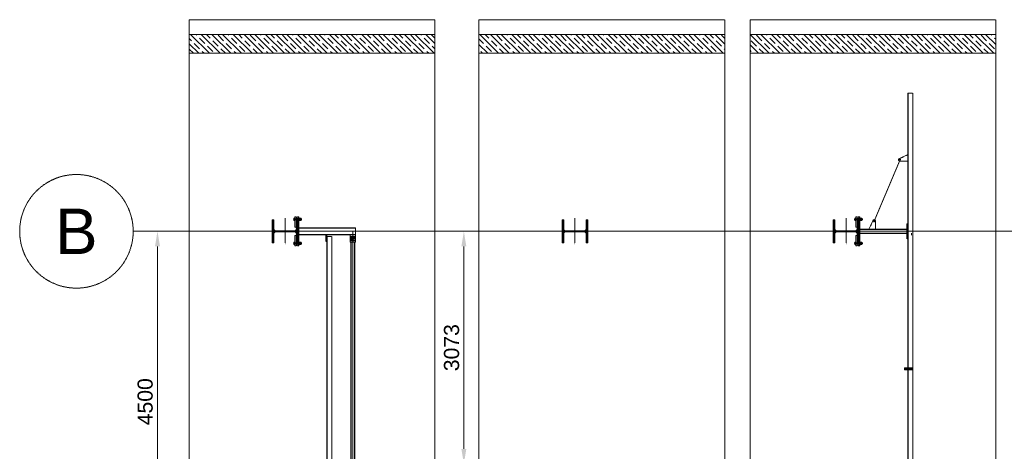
# Model space of a CAD drawing. Header units: millimetres. Extents: x -176817 to 571382, y -58489 to 156123.
# Tile 180 of 256: x 122963 to 135977, y 12430 to 18127. Entities that reach past the tile are written whole.
import ezdxf

# ---------------------------------------------------------------- set-up
doc = ezdxf.new("R2010")
doc.units = ezdxf.units.MM
doc.header["$LTSCALE"] = 0.2
for name, pattern in [('BORDER2', [0.875, 0.25, -0.125, 0.25, -0.125, 0, -0.125]), ('HIDDEN', [9.525, 6.35, -3.175]), ('PRZE', [0.8, 0.4, -0.2, 0, -0.2])]:
    doc.linetypes.add(name, pattern=pattern)
doc.layers.get('0').update_dxf_attribs({"lineweight": 13})
doc.layers.get('Defpoints').update_dxf_attribs({"lineweight": 13})
for name, color, linetype, lineweight in [('-AAA Podkład', 252, 'Continuous', 13), ('-AAA Wymiar', 1, 'Continuous', 18), ('C', 4, 'PRZE', 13), ('stezenia', 4, 'Continuous', 13)]:
    doc.layers.add(name, color=color, linetype=linetype, lineweight=lineweight)
doc.styles.get("Standard").update_dxf_attribs({"font": 'arial.ttf'})
doc.dimstyles.new('STANDARD-100', dxfattribs={"dimscale": 100, "dimtxt": 2, "dimasz": 2, "dimexe": 0, "dimexo": 0, "dimgap": 0.6, "dimtad": 1, "dimdec": 0, "dimzin": 12, "dimdsep": 46, "dimtxsty": 'Standard', "dimcen": 1, "dimclrd": 256, "dimclre": 256, "dimclrt": 2, "dimadec": 0, "dimazin": 0, "dimtfac": 1, "dimtdec": 0, "dimtmove": 0, "dimatfit": 3, "dimfxl": 0, "dimtolj": 1, "dimtzin": 0, "dimarcsym": 0})
pattern_1 = [(315, (-14915.02, 38709.64), (70.71068, 70.71068), []), (315, (-14915.02, 38639.14), (70.71068, 70.71068), [100, -50])]
pattern_2 = [(315, (-16749.53, 38709.64), (70.71068, 70.71068), []), (315, (-16749.53, 38639.14), (70.71068, 70.71068), [100, -50])]
pattern_3 = [(315, (-18831, 38709.64), (70.71068, 70.71068), []), (315, (-18831, 38639.14), (70.71068, 70.71068), [100, -50])]

# ---------------------------------------------------------------- blocks, each defined once
blk = doc.blocks.new('*D869')
at = {"layer": '-AAA Podkład', "linetype": 'HIDDEN', "lineweight": -2, "ltscale": 5, "transparency": 16777216}
for p, q in [((-13953, -2350), (-14277, -2350)), ((-14277, -6650), (-14277, -2550)), ((-13953, -6850), (-14277, -6850))]:
    blk.add_line(p, q, dxfattribs=at)
at = {"layer": '-AAA Podkład', "linetype": 'HIDDEN', "ltscale": 5, "transparency": 16777216}
for points in [[(-14310, -2550), (-14243, -2550), (-14277, -2350)], [(-14310, -6650), (-14243, -6650), (-14277, -6850)]]:
    blk.add_solid(points, dxfattribs=at)
at = {"layer": 'Defpoints', "color": 0, "linetype": 'HIDDEN', "ltscale": 5, "transparency": 16777216}
for p in [(-14277, -2350), (-13953, -2350), (-13953, -6850)]:
    blk.add_point(p, dxfattribs=at)
at = {"layer": '-AAA Podkład', "color": 2, "linetype": 'HIDDEN', "ltscale": 5, "transparency": 16777216, "insert": (-14439, -4600), "char_height": 200, "attachment_point": 5, "rotation": 90}
blk.add_mtext('\\A1;4500', dxfattribs=at)
blk = doc.blocks.new('*X49')
at = {"color": 0}
for p, q in [((558, 1769), (573, 1784)), ((558, 1778), (564, 1784)), ((560, 1762), (582, 1784)), ((569, 1762), (591, 1784)), ((578, 1762), (600, 1784)), ((587, 1762), (608, 1784)), ((596, 1762), (617, 1784)), ((605, 1762), (626, 1784)), ((613, 1762), (635, 1784)), ((622, 1762), (644, 1784)), ((631, 1762), (653, 1784)), ((640, 1762), (661, 1784)), ((649, 1762), (670, 1784)), ((658, 1762), (679, 1784)), ((666, 1762), (688, 1784)), ((675, 1762), (697, 1784)), ((683, 1761), (706, 1784)), ((689, 1759), (715, 1784)), ((694, 1755), (723, 1784)), ((698, 1750), (732, 1784)), ((701, 1744), (741, 1784)), ((702, 1736), (750, 1784)), ((702, 1727), (714, 1740)), ((702, 1718), (714, 1730)), ((702, 1710), (714, 1722)), ((702, 1701), (714, 1713)), ((702, 1692), (714, 1704)), ((702, 1683), (714, 1695)), ((737, 1762), (759, 1784)), ((746, 1762), (768, 1784)), ((755, 1762), (776, 1784)), ((764, 1762), (785, 1784)), ((773, 1762), (794, 1784)), ((781, 1762), (803, 1784)), ((790, 1762), (812, 1784)), ((799, 1762), (821, 1784)), ((808, 1762), (829, 1784)), ((817, 1762), (838, 1784)), ((826, 1762), (847, 1784)), ((834, 1762), (856, 1784)), ((843, 1762), (858, 1777)), ((852, 1762), (858, 1768)), ((702, 1674), (714, 1686)), ((702, 1665), (714, 1677)), ((702, 1657), (714, 1669)), ((702, 1648), (714, 1660)), ((702, 1639), (714, 1651)), ((702, 1630), (714, 1642)), ((702, 1621), (714, 1633)), ((702, 1612), (714, 1624)), ((702, 1604), (714, 1616)), ((702, 1595), (714, 1607)), ((702, 1586), (714, 1598)), ((702, 1577), (714, 1589)), ((702, 1568), (714, 1580)), ((702, 1559), (714, 1571)), ((702, 1551), (714, 1563)), ((558, 1460), (564, 1466)), ((558, 1451), (573, 1466)), ((560, 1444), (582, 1466)), ((569, 1444), (590, 1466)), ((578, 1444), (599, 1466)), ((587, 1444), (608, 1466)), ((595, 1444), (617, 1466)), ((604, 1444), (626, 1466)), ((613, 1444), (635, 1466)), ((622, 1444), (643, 1466)), ((631, 1444), (652, 1466)), ((640, 1444), (661, 1466)), ((649, 1444), (670, 1466)), ((657, 1444), (679, 1466)), ((666, 1444), (714, 1492)), ((675, 1444), (715, 1484)), ((684, 1444), (718, 1478)), ((693, 1444), (722, 1473)), ((702, 1542), (714, 1554)), ((702, 1533), (714, 1545)), ((702, 1524), (714, 1536)), ((702, 1515), (714, 1527)), ((702, 1506), (714, 1518)), ((702, 1497), (714, 1509)), ((702, 1488), (714, 1501)), ((702, 1444), (727, 1469)), ((710, 1444), (733, 1467)), ((719, 1444), (741, 1466)), ((728, 1444), (750, 1466)), ((737, 1444), (758, 1466)), ((746, 1444), (767, 1466)), ((755, 1444), (776, 1466)), ((763, 1444), (785, 1466)), ((772, 1444), (794, 1466)), ((781, 1444), (803, 1466)), ((790, 1444), (811, 1466)), ((799, 1444), (820, 1466)), ((808, 1444), (829, 1466)), ((816, 1444), (838, 1466)), ((825, 1444), (847, 1466)), ((834, 1444), (856, 1466)), ((843, 1444), (858, 1459)), ((852, 1444), (858, 1450))]:
    blk.add_line(p, q, dxfattribs=at)
blk = doc.blocks.new('heb340')
at = {"color": 1, "linetype": 'Continuous'}
blk.add_lwpolyline([(-150, -170), (150, -170), (150, -148.5), (33, -148.5, -0.4142136), (6, -121.5), (6, 121.5, -0.4142136), (33, 148.5), (150, 148.5), (150, 170), (-150, 170), (-150, 148.5), (-33, 148.5, -0.4142136), (-6, 121.5), (-6, -121.5, -0.4142136), (-33, -148.5), (-150, -148.5)], format="xyb", close=True, dxfattribs=at)
at = {"layer": 'C'}
for points in [[(0, -213), (0, 213)], [(-171.5, 0), (171.5, 0)]]:
    blk.add_lwpolyline(points, dxfattribs=at)
at = {"color": 4, "linetype": 'Continuous'}
blk.add_blockref('*X49', (-708, -1614), dxfattribs=at)
blk = doc.blocks.new('połaczenie montażowe')
at = {"color": 7, "linetype": 'BORDER2'}
for p, q in [((-63, 158), (50, 158)), ((-63, -158), (50, -158))]:
    blk.add_line(p, q, dxfattribs=at)
at = {"color": 4}
for p, q in [((-54, 172), (-45, 172)), ((-54, 169), (-54, 146)), ((-54, 165), (-45, 165)), ((-54, 144), (-45, 144)), ((-54, 151), (-45, 151)), ((-45, 172), (-45, 144)), ((-45, 171), (-45, 171)), ((-45, 145), (-45, 145)), ((-45, 171), (-45, 145)), ((-42, 166), (12, 166)), ((-42, 150), (12, 150)), ((-4, 166), (-4, 150)), ((-4, 164), (12, 164)), ((-4, 152), (12, 152)), ((28, 166), (46, 166)), ((28, 164), (46, 164)), ((28, 152), (46, 152)), ((28, 150), (46, 150)), ((46, 166), (46, 150)), ((-54, -144), (-45, -144)), ((-54, -169), (-54, -146)), ((-54, -165), (-45, -165)), ((-54, -172), (-45, -172)), ((-54, -151), (-45, -151)), ((-45, -172), (-45, -144)), ((-45, -145), (-45, -145)), ((-45, -171), (-45, -171)), ((-45, -171), (-45, -145)), ((-42, -150), (12, -150)), ((-42, -166), (12, -166)), ((-4, -166), (-4, -150)), ((-4, -152), (12, -152)), ((-4, -164), (12, -164)), ((28, -150), (46, -150)), ((28, -152), (46, -152)), ((28, -164), (46, -164)), ((28, -166), (46, -166)), ((46, -166), (46, -150))]:
    blk.add_line(p, q, dxfattribs=at)
at = {"color": 7}
for p, q in [((-45, 172), (-44, 173)), ((-45, 172), (-45, 144)), ((-44, 173), (-42, 173)), ((-45, 144), (-44, 143)), ((-44, 143), (-42, 143)), ((-42, 173), (-42, 143)), ((12, 173), (15, 173)), ((12, 172), (12, 173)), ((12, 172), (12, 144)), ((12, 144), (12, 143)), ((12, 143), (15, 143)), ((15, 173), (15, 143)), ((15, 169), (15, 148)), ((15, 169), (15, 148)), ((28, 173), (28, 143)), ((28, 169), (28, 148)), ((28, 169), (28, 148)), ((-45, -172), (-45, -144)), ((-45, -172), (-44, -173)), ((-44, -143), (-42, -143)), ((-45, -144), (-44, -143)), ((-44, -173), (-42, -173)), ((-42, -173), (-42, -143)), ((12, -143), (15, -143)), ((12, -144), (12, -143)), ((12, -172), (12, -144)), ((12, -172), (12, -173)), ((12, -173), (15, -173)), ((15, -173), (15, -143)), ((15, -169), (15, -148)), ((15, -169), (15, -148)), ((28, -173), (28, -143)), ((28, -169), (28, -148)), ((28, -169), (28, -148))]:
    blk.add_line(p, q, dxfattribs=at)
at = {"color": 3}
for p, q in [((27, 172), (16, 172)), ((27, 165), (16, 165)), ((28, 151), (16, 151)), ((27, 144), (16, 144)), ((28, 169), (28, 148)), ((40, 172), (29, 172)), ((40, 165), (29, 165)), ((41, 151), (29, 151)), ((40, 144), (29, 144)), ((41, 169), (41, 148)), ((27, -144), (16, -144)), ((28, -151), (16, -151)), ((27, -165), (16, -165)), ((27, -172), (16, -172)), ((28, -169), (28, -148)), ((40, -144), (29, -144)), ((41, -151), (29, -151)), ((40, -165), (29, -165)), ((40, -172), (29, -172)), ((41, -169), (41, -148))]:
    blk.add_line(p, q, dxfattribs=at)
at = {"color": 4}
for centre, radius, start, end in [((-44, 168), 10.9, 156.9535, 174.7762), ((-49, 147), 5.24, 187.8423, 213.6182), ((-46, 169), 8.39, 182.384, 208.3594), ((-46, 161), 8.39, 151.6406, 177.616), ((-41, 156), 13.8, 181.783, 202.0553), ((-41, 146), 13.8, 157.9447, 178.217), ((-49, -147), 5.24, 146.3818, 172.1577), ((-44, -168), 10.9, 185.2238, 203.0465), ((-41, -146), 13.8, 181.783, 202.0553), ((-41, -156), 13.8, 157.9447, 178.217), ((-46, -161), 8.39, 182.384, 208.3594), ((-46, -169), 8.39, 151.6406, 177.616)]:
    blk.add_arc(centre, radius, start, end, dxfattribs=at)
at = {"color": 3}
for centre, radius, start, end in [((26, 168), 10.9, 156.9535, 174.7762), ((23, 169), 8.39, 182.384, 208.3594), ((20, 162), 5.05, 143.1698, 176.696), ((20, 154), 5.05, 183.304, 216.8302), ((20, 148), 5.05, 143.1698, 176.696), ((32, 150), 17.3, 184.1009, 198.2664), ((17, 168), 10.9, 5.2238, 23.0465), ((20, 169), 8.39, 331.6406, 357.616), ((23, 162), 5.05, 3.304, 36.8302), ((23, 154), 5.05, 323.1698, 356.696), ((23, 148), 5.05, 3.304, 36.8302), ((11, 150), 17.3, 341.7336, 355.8991), ((39, 168), 10.9, 156.9535, 174.7762), ((36, 169), 8.39, 182.384, 208.3594), ((33, 162), 5.05, 143.1698, 176.696), ((33, 154), 5.05, 183.304, 216.8302), ((33, 148), 5.05, 143.1698, 176.696), ((45, 150), 17.3, 184.1009, 198.2664), ((30, 168), 10.9, 5.2238, 23.0465), ((33, 169), 8.39, 331.6406, 357.616), ((36, 162), 5.05, 3.304, 36.8302), ((36, 154), 5.05, 323.1698, 356.696), ((36, 148), 5.05, 3.304, 36.8302), ((24, 150), 17.3, 341.7336, 355.8991), ((32, -150), 17.3, 161.7336, 175.8991), ((20, -148), 5.05, 183.304, 216.8302), ((20, -154), 5.05, 143.1698, 176.696), ((20, -162), 5.05, 183.304, 216.8302), ((23, -169), 8.39, 151.6406, 177.616), ((26, -168), 10.9, 185.2238, 203.0465), ((11, -150), 17.3, 4.1009, 18.2664), ((23, -148), 5.05, 323.1698, 356.696), ((23, -154), 5.05, 3.304, 36.8302), ((23, -162), 5.05, 323.1698, 356.696), ((20, -169), 8.39, 2.384, 28.3594), ((17, -168), 10.9, 336.9535, 354.7762), ((45, -150), 17.3, 161.7336, 175.8991), ((33, -148), 5.05, 183.304, 216.8302), ((33, -154), 5.05, 143.1698, 176.696), ((33, -162), 5.05, 183.304, 216.8302), ((36, -169), 8.39, 151.6406, 177.616), ((39, -168), 10.9, 185.2238, 203.0465), ((24, -150), 17.3, 4.1009, 18.2664), ((36, -148), 5.05, 323.1698, 356.696), ((36, -154), 5.05, 3.304, 36.8302), ((36, -162), 5.05, 323.1698, 356.696), ((33, -169), 8.39, 2.384, 28.3594), ((30, -168), 10.9, 336.9535, 354.7762)]:
    blk.add_arc(centre, radius, start, end, dxfattribs=at)
at = {"layer": 'stezenia', "color": 6}
for points in [[(-42, 190), (-22, 190), (-22, 55), (-42, 55)], [(12, 190), (0, 190), (0, -190), (12, -190)], [(-42, -190), (-22, -190), (-22, -55), (-42, -55)]]:
    blk.add_lwpolyline(points, close=True, dxfattribs=at)
at = {"layer": 'stezenia', "color": 3}
for centre in [(-11, 179), (-11, -179)]:
    blk.add_circle(centre, 10.8, dxfattribs=at)
blk = doc.blocks.new('*D904')
at = {"layer": '-AAA Podkład', "linetype": 'HIDDEN', "lineweight": -2, "ltscale": 5, "transparency": 16777216}
for p, q in [((-10409, -2350), (-10227, -2350)), ((-10227, -2550), (-10227, -5222)), ((-11530, -5422), (-10227, -5422))]:
    blk.add_line(p, q, dxfattribs=at)
at = {"layer": '-AAA Podkład', "linetype": 'HIDDEN', "ltscale": 5, "transparency": 16777216}
for points in [[(-10260, -2550), (-10194, -2550), (-10227, -2350)], [(-10260, -5222), (-10194, -5222), (-10227, -5422)]]:
    blk.add_solid(points, dxfattribs=at)
at = {"layer": 'Defpoints', "color": 0, "linetype": 'HIDDEN', "ltscale": 5, "transparency": 16777216}
for p in [(-10409, -2350), (-11530, -5422, 0), (-10227, -5422)]:
    blk.add_point(p, dxfattribs=at)
at = {"layer": '-AAA Podkład', "color": 2, "linetype": 'HIDDEN', "ltscale": 5, "transparency": 16777216, "insert": (-10389, -3886), "char_height": 200, "attachment_point": 5, "rotation": 90}
blk.add_mtext('\\A1;3073', dxfattribs=at)
blk = doc.blocks.new('Podkład rev.B')
at = {"layer": '-AAA Podkład', "linetype": 'HIDDEN', "ltscale": 5}
h = blk.add_hatch(dxfattribs=at)
h.set_pattern_fill('JIS_STN_1E', color=256, scale=100, angle=-90, style=0)
h.set_pattern_definition(pattern_1)
h.paths.add_polyline_path([(-13857.6, 0), (-13857.6, 250), (-12359.5, 250), (-12359.5, 0)])
h = blk.add_hatch(dxfattribs=at)
h.set_pattern_fill('JIS_STN_1E', color=256, scale=100, angle=-90, style=0)
h.set_pattern_definition(pattern_1)
h.paths.add_polyline_path([(-12359.5, 250), (-12359.5, 0), (-10609.5, 0), (-10609.5, 250)])
h = blk.add_hatch(dxfattribs=at)
h.set_pattern_fill('JIS_STN_1E', color=256, scale=100, angle=-90, style=0)
h.set_pattern_definition(pattern_2)
h.paths.add_polyline_path([(-10027.3, 0), (-10027.3, 250), (-8529.1, 250), (-8529.1, 0)])
h = blk.add_hatch(dxfattribs=at)
h.set_pattern_fill('JIS_STN_1E', color=256, scale=100, angle=-90, style=0)
h.set_pattern_definition(pattern_2)
h.paths.add_polyline_path([(-8529.1, 250), (-8529.1, 0), (-6779.2, 0), (-6779.2, 250)])
h = blk.add_hatch(dxfattribs=at)
h.set_pattern_fill('JIS_STN_1E', color=256, scale=100, angle=-90, style=0)
h.set_pattern_definition(pattern_3)
h.paths.add_polyline_path([(-6443.9, 0), (-6443.9, 250), (-4945.7, 250), (-4945.7, 0)])
h = blk.add_hatch(dxfattribs=at)
h.set_pattern_fill('JIS_STN_1E', color=256, scale=100, angle=-90, style=0)
h.set_pattern_definition(pattern_3)
h.paths.add_polyline_path([(-4945.7, 250), (-4945.7, 0), (-3195.8, 0), (-3195.8, 250)])
for p, q in [((-13857.6, 443.6, 0), (-13857.6, -19743.6, 0)), ((-13857.6, 443.6, 0), (-10609.5, 443.6, 0)), ((-10609.5, 443.6, 0), (-10609.5, -19743.6, 0)), ((-10027.3, 443.6, 0), (-10027.3, -19743.6, 0)), ((-10027.3, 443.6, 0), (-6779.2, 443.6, 0)), ((-6779.2, 443.6, 0), (-6779.2, -19743.6, 0)), ((-6443.9, 443.6, 0), (-6443.9, -19743.6, 0)), ((-6443.9, 443.6, 0), (-3195.8, 443.6, 0)), ((-3195.8, 443.6, 0), (-3195.8, -19743.6, 0)), ((-13857.6, 250, 0), (-10609.5, 250, 0)), ((-10027.3, 250, 0), (-6779.1, 250, 0)), ((-6443.9, 250, 0), (-3195.7, 250, 0)), ((-13857.6, 0, 0), (-10609.6, 0, 0)), ((-10027.3, 0, 0), (-6779.2, 0, 0)), ((-6443.9, 0, 0), (-3195.8, 0, 0)), ((-4360.7, -525, 0), (-4360.7, -18775, 0)), ((-4360.7, -525, 0), (-4290.7, -525, 0)), ((-4290.7, -18775, 0), (-4290.7, -525, 0)), ((-11659.7, -2302, 0), (-12407.5, -2302, 0)), ((-11659.7, -2310, 0), (-12407.5, -2310, 0)), ((-11659.7, -2302, 0), (-11659.7, -2398, 0)), ((-14598, -2350, 0), (37403.3, -2350, 0)), ((-12407.5, -2390, 0), (-11659.7, -2390, 0)), ((-12407.5, -2398, 0), (-11659.7, -2398, 0)), ((-12407.5, -2398, 0), (-11659.7, -2398, 0)), ((-12040.2, -2420.5, 0), (-12040.2, -6779.5, 0)), ((-12040.2, -2420.5, 0), (-11970.2, -2420.5, 0)), ((-11970.2, -6779.5, 0), (-11970.2, -2420.5, 0)), ((-11699.8, -2440.5, 0), (-11720.1, -2440.5, 0)), ((-11710, -2430.3, 0), (-11710, -2450.7, 0)), ((-11694.7, -6850, 0), (-11694.7, -2350, 0)), ((-11669.8, -2440.5, 0), (-11690.1, -2440.5, 0)), ((-11680, -2430.3, 0), (-11680, -2450.7, 0)), ((-4310.7, -2399.9, 0), (-4310.7, -2376.1, 0))]:
    blk.add_line(p, q, dxfattribs=at)
at = {"layer": '-AAA Podkład', "linetype": 'HIDDEN', "ltscale": 5, "elevation": 0}
for points in [[(-4353.7, -18775), (-4353.7, -525)], [(-4360.7, -1339), (-4480.7, -1395), (-4480.7, -1395), (-4480.7, -1415), (-4470.7, -1425), (-4360.7, -1425), (-4360.7, -1339)], [(-4871.7, -2320), (-4815.7, -2200), (-4815.7, -2200), (-4795.7, -2200), (-4785.7, -2210), (-4785.7, -2320), (-4871.7, -2320)], [(-4993.7, -2320), (-4372.7, -2320), (-4372.7, -2380), (-4993.7, -2380)], [(-4993.7, -2324), (-4372.7, -2324)], [(-12033.2, -6779.5), (-12033.2, -2420.5)], [(-4372.7, -2376), (-4993.7, -2376)], [(-11723.2, -2494), (-11723.2, -6706)], [(-11718.2, -2494), (-11718.2, -6706)], [(-11671.2, -6706), (-11671.2, -2494)], [(-11666.2, -6706), (-11666.2, -2494)]]:
    blk.add_lwpolyline(points, dxfattribs=at)
at = {"layer": '-AAA Podkład', "linetype": 'HIDDEN', "ltscale": 5, "const_width": 12.9, "elevation": 0}
blk.add_lwpolyline([(-4460.7, -1405), (-4805.7, -2220)], dxfattribs=at)
at = {"layer": '-AAA Podkład', "linetype": 'HIDDEN', "ltscale": 5, "elevation": 0}
for points in [[(-4360.7, -2250), (-4360.7, -2450), (-4372.7, -2450), (-4372.7, -2250)], [(-12040.2, -2398), (-12040.2, -2483), (-12052.2, -2483), (-12052.2, -2398)], [(-11719.7, -2473), (-11729.7, -2463), (-11729.7, -2398), (-11659.7, -2398), (-11659.7, -2463), (-11669.7, -2473)], [(-11659.7, -2430.5), (-11659.7, -2488), (-11729.7, -2488), (-11729.7, -2430.5), (-11719.7, -2420.5), (-11669.7, -2420.5)], [(-11659.7, -2488), (-11659.7, -2494), (-11729.7, -2494), (-11729.7, -2488)], [(-4290.7, -4166), (-4290.7, -4154), (-4400.7, -4154), (-4400.7, -4166)], [(-4290.7, -4178), (-4290.7, -4166), (-4400.7, -4166), (-4400.7, -4178)]]:
    blk.add_lwpolyline(points, close=True, dxfattribs=at)
for points in [[(-11716.5, -2453), (-11716.5, -2428, -1), (-11703.5, -2428), (-11703.5, -2453, -1)], [(-11686.5, -2453), (-11686.5, -2428, -1), (-11673.5, -2428), (-11673.5, -2453, -1)]]:
    blk.add_lwpolyline(points, format="xyb", close=True, dxfattribs=at)
at = {"layer": '-AAA Podkład', "linetype": 'HIDDEN', "ltscale": 5}
for centre, radius in [((-4460.7, -1405, 0), 6.5), ((-15348, -2350, 0), 750), ((-4805.7, -2220, 0), 6.5), ((-11710, -2440.5, 0), 6.5), ((-11680, -2440.5, 0), 6.5)]:
    blk.add_circle(centre, radius, dxfattribs=at)
at = {"layer": '-AAA Podkład', "linetype": 'HIDDEN', "ltscale": 5, "rotation": 270}
for p in [(-12589.5, -2350, 0), (-8759.1, -2350, 0), (-5175.7, -2350, 0)]:
    blk.add_blockref('heb340', p, dxfattribs=at)
at = {"layer": '-AAA Podkład', "linetype": 'HIDDEN', "ltscale": 5}
for p in [(-12419.5, -2350, 0), (-5005.7, -2350, 0)]:
    blk.add_blockref('połaczenie montażowe', p, dxfattribs=at)
at = {"layer": '-AAA Podkład', "linetype": 'HIDDEN', "ltscale": 5, "insert": (-15348, -2350, 0), "char_height": 600, "attachment_point": 5}
blk.add_mtext('\\A1;B', dxfattribs=at)
at = {"layer": '-AAA Podkład', "linetype": 'HIDDEN', "ltscale": 5}
for base, p1, p2, picture, middle in [((-14276.6, -2350, 0), (-13952.6, -6850, 0), (-13952.6, -2350, 0), '*D869', (-14438.7, -4600, 0)), ((-10226.9234964, -5422.5, 0), (-10409.1359746, -2350, 0), (-11530.3757279, -5422.5, -0.0000002), '*D904', (-10389.1063067, -3886.25, 0))]:
    dim = blk.add_linear_dim(base=base, p1=p1, p2=p2, angle=90, dimstyle='STANDARD-100', override={"dimtmove": 1}, dxfattribs=at)
    dim.commit()
    dim.dimension.update_dxf_attribs({"geometry": picture, "text_midpoint": middle})

msp = doc.modelspace()

# ---------------------------------------------------------------- block references
at = {"layer": '-AAA Wymiar'}
msp.add_blockref('Podkład rev.B', (139060.9118, 17683.4632, 0), dxfattribs=at)

doc.saveas('drawing.dxf')
